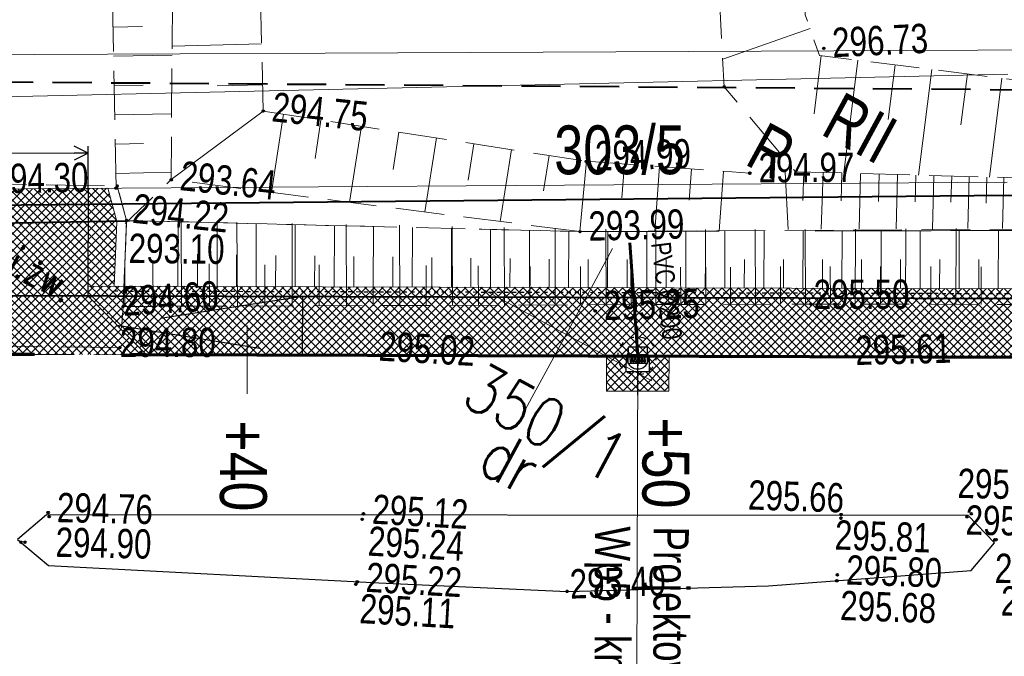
# Model space of a CAD drawing. Header units: metres. Extents: x 7437495 to 7437812, y 5556446 to 5556827.
# Tile 27 of 38: x 7437683 to 7437708, y 5556661 to 5556678. Entities that reach past the tile are written whole.
import ezdxf

# ---------------------------------------------------------------- set-up
doc = ezdxf.new("R2010")
doc.units = ezdxf.units.M
doc.header["$MEASUREMENT"] = 0
for name, pattern in [('0.5_0.5', [1.5, 0.5, -0.5, 0.5]), ('ACAD_ISO03W100', [30, 12, -18]), ('BUBZ01-500', [1.75, 1.25, -0.5]), ('DGN Style 2', [6.14715, 3.68829, -2.45886]), ('DGN Style 3', [8.60601, 6.14715, -2.45886]), ('KTCR02-500', [1.5, 1, -0.5]), ('KTJZ01-500', [2, 1.5, -0.5])]:
    doc.linetypes.add(name, pattern=pattern)
doc.layers.get('0').update_dxf_attribs({"color": 250, "lineweight": 5})
for name, color, linetype, lineweight in [('!!_robocza', 2, 'Continuous', 30), ('BUBZ01', 250, 'Continuous', 5), ('BUBZ01_1', 250, 'Continuous', 5), ('BUIB02_01', 250, 'Continuous', 5), ('BUIB05_01', 250, 'Continuous', 5), ('D_balustrada', 7, '0.5_0.5', 30), ('D_kilometraz', 7, 'Continuous', 13), ('D_krawedz swobodna jezdni', 7, 'DGN Style 2', 30), ('D_kraweznik', 7, 'Continuous', 70), ('D_kraweznik obnizony', 7, 'DGN Style 2', 70), ('D_obrzeze', 7, 'Continuous', 40), ('D_odwodnienie liniowe_wpust', 36, 'Continuous', 25), ('D_opisy', 7, 'Continuous', 13), ('D_pobocze', 7, 'Continuous', 13), ('D_rampa', 7, 'DGN Style 2', 30), ('D_skarpa', 7, 'DGN Style 3', 20), ('D_skarpa-symbol', 7, 'Continuous', 20), ('D_wymiary', 7, 'Continuous', 13), ('D_zakres', 7, 'DGN Style 2', 13), ('DS_chodniki', 4, 'Continuous', 0), ('DS_nawierzchnia bitumiczna odtworzenie', 252, 'Continuous', 0), ('DS_pobocze', 1, 'Continuous', 0), ('DS_zjazdy kostka', 30, 'Continuous', 0), ('DS_zjazdy kruszywo', 2, 'Continuous', 0), ('EGBD03', 250, 'Continuous', 5), ('EGBK02', 250, 'Continuous', 5), ('EGBU01', 250, 'Continuous', 5), ('IS-Kratka', 40, 'Continuous', 30), ('IS-Studzienki', 80, 'Continuous', 30), ('KTJZ01', 250, 'Continuous', 5), ('KTKR01', 250, 'Continuous', 5), ('MPZP', 250, 'Continuous', 5), ('punkt wysokościowy sztuczny', 7, 'Continuous', 5), ('RTPW01', 250, 'Continuous', 5), ('RTPW02', 250, 'Continuous', 5), ('rzedne dla projektanta', 250, 'Continuous', 5), ('SUPT_01', 250, 'Continuous', 5), ('Warstwa 3', 250, 'Continuous', 5), ('Warstwa1Kanalizacja deszczowa', 30, 'Continuous', 60)]:
    doc.layers.add(name, color=color, linetype=linetype, lineweight=lineweight)
doc.styles.add('ROMANS', font='arial.ttf', dxfattribs={"width": 0.8})
doc.styles.get("Standard").update_dxf_attribs({"font": 'txt.shx', "width": 0.75})
doc.styles.add('Style-Arial Narrow', font='ARIALN.TTF')
doc.dimstyles.new('1-500', dxfattribs={"dimscale": 10, "dimtxt": 0.2, "dimasz": 0.07, "dimexe": 0, "dimexo": 0, "dimgap": 0.05, "dimtad": 1, "dimdec": 1, "dimzin": 0, "dimtxsty": 'ROMANS', "dimblk": 'ARCHTICK', "dimcen": 0.1, "dimclrt": 256, "dimadec": 0, "dimazin": 0, "dimtfac": 0.666667, "dimtdec": 1, "dimtofl": 0, "dimtmove": 1, "dimatfit": 2, "dimfxl": 0, "dimtolj": 1, "dimtzin": 0, "dimarcsym": 0})

# ---------------------------------------------------------------- blocks, each defined once
blk = doc.blocks.new('PW02')
at = {"layer": 'punkt wysokościowy sztuczny', "linetype": 'Continuous', "lineweight": 13}
h = blk.add_hatch(color=0, dxfattribs=at)
edge = h.paths.add_edge_path()
edge.add_arc((0, 0), 0.45, 0, 360)
blk = doc.blocks.new('TerminatorOpen')
at = {"color": 0, "linetype": 'ByBlock', "lineweight": -2}
for q in [(-1, 0.5), (-1, 0), (-1, -0.5)]:
    blk.add_line((0, 0), q, dxfattribs=at)
blk = doc.blocks.new('*D63')
at = {"layer": 'D_wymiary', "color": 0, "lineweight": -2, "transparency": 16777216}
for p, q in [((7437678.47, 5556673.394), (7437678.474, 5556674.56)), ((7437684.666, 5556673.376), (7437684.669, 5556674.542)), ((7437678.833, 5556674.379), (7437684.309, 5556674.363))]:
    blk.add_line(p, q, dxfattribs=at)
at = {"layer": 'Defpoints', "color": 0, "transparency": 16777216}
for p in [(7437684.669, 5556674.362), (7437678.47, 5556673.214), (7437684.665, 5556673.196)]:
    blk.add_point(p, dxfattribs=at)
at = {"layer": 'D_wymiary', "color": 0, "lineweight": -2, "transparency": 16777216, "xscale": 0.36, "yscale": 0.36, "zscale": 0.36}
for p, rotation in [((7437678.473, 5556674.38), 179.8372216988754), ((7437684.669, 5556674.362), 359.8372216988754)]:
    blk.add_blockref('TerminatorOpen', p, dxfattribs=dict(at, rotation=rotation))
at = {"layer": 'D_wymiary', "transparency": 16777216, "insert": (7437681.573, 5556675.164), "char_height": 0.72, "attachment_point": 5, "rotation": 359.8372, "style": 'Style-Arial Narrow'}
blk.add_mtext('6,20', dxfattribs=at)

msp = doc.modelspace()

# ---------------------------------------------------------------- hatches: boundary and pattern name
at = {"layer": 'DS_chodniki', "lineweight": 0}
h = msp.add_hatch(dxfattribs=at)
h.set_pattern_fill('CROSSHATCH', color=256, angle=-28.4667, style=0, pattern_type=2)
h.set_pattern_definition([(45, (7437716.36595, 5556669.8522), (-0.106066, 0.106066), []), (315, (7437716.36595, 5556669.8522), (0.106066, 0.106066), [])])
h.paths.add_polyline_path([(7437736.042, 5556670.566), (7437684.658, 5556670.712), (7437686.154, 5556669.208), (7437697.936, 5556669.174), (7437698.436, 5556669.173), (7437699.036, 5556669.171), (7437699.536, 5556669.17), (7437729.274, 5556669.085, 0.109552)])
at = {"layer": 'DS_nawierzchnia bitumiczna odtworzenie', "lineweight": 0}
h = msp.add_hatch(dxfattribs=at)
h.set_pattern_fill('CROSSHATCH', color=256, angle=-28.4667, style=0, pattern_type=2)
h.set_pattern_definition([(45, (7437698.2573, 5556668.60066), (-0.106066, 0.106066), []), (315, (7437698.2573, 5556668.60066), (0.106066, 0.106066), [])])
h.paths.add_polyline_path([(7437698.434, 5556668.773), (7437698.436, 5556669.173), (7437697.936, 5556669.174), (7437697.933, 5556668.274), (7437699.533, 5556668.27), (7437699.536, 5556669.17), (7437699.036, 5556669.171), (7437699.034, 5556668.771)])
at = {"layer": 'DS_pobocze', "lineweight": 0}
h = msp.add_hatch(dxfattribs=at)
h.set_pattern_fill('CROSSHATCH', color=256, angle=-28.4667, style=0, pattern_type=2)
h.set_pattern_definition([(45, (7437684.85171, 5556671.6973), (-0.106066, 0.106066), []), (315, (7437684.85171, 5556671.6973), (0.106066, 0.106066), [])])
h.paths.add_polyline_path([(7437685.398, 5556672.612), (7437685.166, 5556673.464), (7437684.666, 5556673.461), (7437684.659, 5556670.962), (7437685.329, 5556670.96)])
h = msp.add_hatch(dxfattribs=at)
h.set_pattern_fill('CROSSHATCH', color=256, angle=-28.4667, style=0, pattern_type=2)
h.set_pattern_definition([(45, (7437719.0293, 5556670.80519), (-0.106066, 0.106066), []), (315, (7437719.0293, 5556670.80519), (0.106066, 0.106066), [])])
h.paths.add_polyline_path([(7437684.658, 5556670.712), (7437736.042, 5556670.566), (7437736.043, 5556670.816), (7437730.964, 5556670.831), (7437730.464, 5556670.832), (7437729.964, 5556670.833), (7437729.464, 5556670.835), (7437728.964, 5556670.836), (7437728.464, 5556670.838), (7437727.964, 5556670.839), (7437727.464, 5556670.841), (7437726.964, 5556670.842), (7437726.464, 5556670.843), (7437725.964, 5556670.845), (7437725.464, 5556670.846), (7437724.964, 5556670.848), (7437724.464, 5556670.849), (7437723.964, 5556670.851), (7437723.464, 5556670.852), (7437722.964, 5556670.853), (7437722.464, 5556670.855), (7437721.964, 5556670.856), (7437721.464, 5556670.858), (7437720.964, 5556670.859), (7437720.464, 5556670.86), (7437719.964, 5556670.862), (7437719.464, 5556670.863), (7437718.964, 5556670.865), (7437718.464, 5556670.866), (7437717.964, 5556670.868), (7437717.464, 5556670.869), (7437716.964, 5556670.87), (7437716.464, 5556670.872), (7437715.964, 5556670.873), (7437715.464, 5556670.875), (7437714.964, 5556670.876), (7437714.464, 5556670.877), (7437713.964, 5556670.879), (7437713.464, 5556670.88), (7437712.964, 5556670.882), (7437712.464, 5556670.883), (7437711.964, 5556670.885), (7437711.464, 5556670.886), (7437710.964, 5556670.887), (7437710.464, 5556670.889), (7437709.964, 5556670.89), (7437709.464, 5556670.892), (7437708.964, 5556670.893), (7437708.464, 5556670.895), (7437707.964, 5556670.896), (7437707.464, 5556670.897), (7437706.964, 5556670.899), (7437706.464, 5556670.9), (7437705.964, 5556670.902), (7437705.464, 5556670.903), (7437704.964, 5556670.904), (7437704.464, 5556670.906), (7437703.964, 5556670.907), (7437703.464, 5556670.909), (7437702.964, 5556670.91), (7437702.464, 5556670.912), (7437701.964, 5556670.913), (7437701.464, 5556670.914), (7437700.964, 5556670.916), (7437700.464, 5556670.917), (7437699.964, 5556670.919), (7437699.464, 5556670.92), (7437698.964, 5556670.922), (7437698.464, 5556670.923), (7437697.964, 5556670.924), (7437697.464, 5556670.926), (7437696.964, 5556670.927), (7437696.464, 5556670.929), (7437695.964, 5556670.93), (7437695.464, 5556670.931), (7437694.964, 5556670.933), (7437694.464, 5556670.934), (7437693.964, 5556670.936), (7437693.464, 5556670.937), (7437692.964, 5556670.939), (7437692.464, 5556670.94), (7437691.964, 5556670.941), (7437691.464, 5556670.943), (7437690.964, 5556670.944), (7437690.464, 5556670.946), (7437689.964, 5556670.947), (7437689.464, 5556670.949), (7437688.964, 5556670.95), (7437688.464, 5556670.951), (7437687.964, 5556670.953), (7437687.464, 5556670.954), (7437686.964, 5556670.956), (7437685.329, 5556670.96), (7437684.659, 5556670.962)])
at = {"layer": 'DS_zjazdy kostka', "lineweight": 0}
h = msp.add_hatch(dxfattribs=at)
h.set_pattern_fill('CROSSHATCH', color=256, angle=-28.4667, style=0, pattern_type=2)
h.set_pattern_definition([(45, (7437683.52544, 5556669.99214), (-0.106066, 0.106066), []), (315, (7437683.52544, 5556669.99214), (0.106066, 0.106066), [])])
h.paths.add_polyline_path([(7437681.563, 5556669.221), (7437686.154, 5556669.208), (7437684.658, 5556670.712), (7437681.567, 5556670.721)])
at = {"layer": 'DS_zjazdy kruszywo', "lineweight": 0}
h = msp.add_hatch(dxfattribs=at)
h.set_pattern_fill('CROSSHATCH', color=256, angle=-28.4667, style=0, pattern_type=2)
h.set_pattern_definition([(45, (7437683.15597, 5556672.51894), (-0.106066, 0.106066), []), (315, (7437683.15597, 5556672.51894), (0.106066, 0.106066), [])])
h.paths.add_polyline_path([(7437684.666, 5556673.461), (7437681.575, 5556673.439), (7437681.567, 5556670.721), (7437684.658, 5556670.712), (7437684.659, 5556670.962)])

# ---------------------------------------------------------------- linework, layer by layer
at = {"layer": '!!_robocza'}
msp.add_line((7437686.069, 5556672.63), (7437685.398, 5556672.612), dxfattribs=at)
at = {"layer": 'BUBZ01', "color": 7, "linetype": 'BUBZ01-500', "lineweight": 13}
for p, q in [((7437685.055, 5556690.466), (7437685.383, 5556673.472)), ((7437689.149, 5556675.441), (7437688.771, 5556690.482)), ((7437697.25, 5556672.354), (7437686.792, 5556673.686))]:
    msp.add_line(p, q, dxfattribs=at)
at = {"layer": 'BUBZ01', "color": 7, "linetype": 'BUBZ01-500', "lineweight": 13, "flags": 128}
msp.add_lwpolyline([(7437705.119, 5556705.826), (7437703.422, 5556705.85), (7437703.226, 5556695.848), (7437700.844, 5556691.895), (7437700.24, 5556689.208), (7437700.949, 5556676.061), (7437702.774, 5556673.888), (7437721.747, 5556673.361), (7437730.764, 5556673.648), (7437738.096, 5556676.282), (7437729.686, 5556675.017), (7437721.631, 5556674.573), (7437703.388, 5556676.866), (7437703.02, 5556677.907), (7437702.892, 5556690.91), (7437705.303, 5556695.336), (7437705.83, 5556695.847), (7437705.119, 5556705.826)], close=True, dxfattribs=at)
for points in [[(7437686.897, 5556690.529), (7437686.792, 5556673.686), (7437685.613, 5556672.56)], [(7437689.149, 5556675.441), (7437697.424, 5556674.155)], [(7437697.424, 5556674.155), (7437701.606, 5556673.847)], [(7437697.25, 5556672.354), (7437716.401, 5556672.46), (7437719.553, 5556670.467), (7437703.168, 5556670.501), (7437685.558, 5556670.437), (7437685.649, 5556672.64), (7437697.25, 5556672.354)]]:
    msp.add_lwpolyline(points, dxfattribs=at)
at = {"layer": 'BUBZ01', "color": 7, "linetype": 'Continuous', "lineweight": 13, "flags": 128}
for points in [[(7437703.147, 5556677.554), (7437700.91, 5556676.765)], [(7437703.433, 5556676.864), (7437703.249, 5556675.371)], [(7437704.368, 5556676.744), (7437704.008, 5556673.856)], [(7437705.326, 5556676.623), (7437705.15, 5556675.228)], [(7437706.262, 5556676.502), (7437705.922, 5556673.797)], [(7437707.18, 5556676.391), (7437707.007, 5556675.086)], [(7437708.053, 5556676.281), (7437707.737, 5556673.746)], [(7437702.989, 5556673.886), (7437702.965, 5556673.148)], [(7437702.506, 5556673.875), (7437702.587, 5556672.409)], [(7437703.481, 5556673.869), (7437703.433, 5556672.417)], [(7437703.964, 5556673.858), (7437703.94, 5556673.143)], [(7437704.442, 5556673.837), (7437704.404, 5556672.425)], [(7437704.916, 5556673.831), (7437704.897, 5556673.124)], [(7437705.385, 5556673.815), (7437705.348, 5556672.425)], [(7437705.855, 5556673.799), (7437705.836, 5556673.115)], [(7437706.315, 5556673.789), (7437706.279, 5556672.421)], [(7437706.776, 5556673.778), (7437706.753, 5556673.107)], [(7437707.223, 5556673.763), (7437707.183, 5556672.431)], [(7437707.67, 5556673.748), (7437707.652, 5556673.086)], [(7437708.108, 5556673.738), (7437708.073, 5556672.437)], [(7437687.053, 5556670.446), (7437687.044, 5556672.612)], [(7437688.485, 5556670.443), (7437688.475, 5556672.587)], [(7437689.89, 5556670.454), (7437689.884, 5556672.562)], [(7437691.277, 5556670.453), (7437691.27, 5556672.539)], [(7437692.647, 5556670.461), (7437692.634, 5556672.516)], [(7437693.994, 5556670.47), (7437693.985, 5556672.489)], [(7437695.323, 5556670.467), (7437695.313, 5556672.462)], [(7437696.625, 5556670.477), (7437696.618, 5556672.437)], [(7437697.923, 5556670.479), (7437697.915, 5556672.416)], [(7437699.198, 5556670.481), (7437699.195, 5556672.405)], [(7437700.478, 5556670.492), (7437700.47, 5556672.408)], [(7437701.753, 5556670.495), (7437701.745, 5556672.41)], [(7437703.029, 5556670.497), (7437703.021, 5556672.412)], [(7437704.304, 5556670.499), (7437704.31, 5556672.419)], [(7437705.588, 5556670.497), (7437705.599, 5556672.425)], [(7437706.881, 5556670.49), (7437706.887, 5556672.432)], [(7437685.603, 5556670.436), (7437685.601, 5556671.46)], [(7437686.332, 5556670.438), (7437686.324, 5556671.535)], [(7437687.769, 5556670.444), (7437687.764, 5556671.527)], [(7437689.192, 5556670.446), (7437689.187, 5556671.507)], [(7437690.583, 5556670.454), (7437690.582, 5556671.501)], [(7437691.962, 5556670.457), (7437691.965, 5556671.491)], [(7437693.322, 5556670.47), (7437693.316, 5556671.486)], [(7437694.656, 5556670.475), (7437694.654, 5556671.478)], [(7437695.976, 5556670.476), (7437695.978, 5556671.465)], [(7437697.274, 5556670.478), (7437697.271, 5556671.458)], [(7437698.563, 5556670.484), (7437698.559, 5556671.442)], [(7437699.838, 5556670.487), (7437699.834, 5556671.444)], [(7437701.113, 5556670.489), (7437701.109, 5556671.447)], [(7437702.394, 5556670.5), (7437702.39, 5556671.458)], [(7437703.669, 5556670.503), (7437703.665, 5556671.46)], [(7437704.953, 5556670.5), (7437704.949, 5556671.458)], [(7437706.237, 5556670.498), (7437706.238, 5556671.464)], [(7437707.53, 5556670.491), (7437707.531, 5556671.457)]]:
    msp.add_lwpolyline(points, dxfattribs=at)
at = {"layer": 'BUBZ01_1', "color": 7, "linetype": 'Continuous', "lineweight": 13}
for p, q in [((7437686.06, 5556677.604), (7437685.304, 5556677.589)), ((7437686.813, 5556677.105), (7437689.105, 5556677.162)), ((7437686.812, 5556676.87), (7437685.318, 5556676.841)), ((7437686.07, 5556676.106), (7437685.333, 5556676.092)), ((7437687.969, 5556676.085), (7437689.132, 5556676.114)), ((7437689.149, 5556675.441), (7437686.792, 5556673.686)), ((7437686.802, 5556675.372), (7437685.347, 5556675.343)), ((7437689.355, 5556673.36), (7437689.666, 5556675.361)), ((7437690.473, 5556674.224), (7437690.626, 5556675.211)), ((7437691.358, 5556673.105), (7437691.661, 5556675.051)), ((7437692.472, 5556673.942), (7437692.621, 5556674.901)), ((7437693.288, 5556672.859), (7437693.582, 5556674.752)), ((7437686.08, 5556674.609), (7437685.362, 5556674.595)), ((7437694.398, 5556673.669), (7437694.543, 5556674.603)), ((7437695.217, 5556672.613), (7437695.503, 5556674.454)), ((7437696.323, 5556673.397), (7437696.464, 5556674.304)), ((7437697.424, 5556674.155), (7437697.25, 5556672.354)), ((7437698.331, 5556673.222), (7437698.395, 5556674.084)), ((7437699.169, 5556672.365), (7437699.291, 5556674.017)), ((7437700.054, 5556673.163), (7437700.112, 5556673.957)), ((7437700.821, 5556672.374), (7437700.934, 5556673.896)), ((7437686.793, 5556673.874), (7437685.376, 5556673.846))]:
    msp.add_line(p, q, dxfattribs=at)
at = {"layer": 'BUIB02_01', "color": 7, "linetype": 'Continuous', "lineweight": 13, "flags": 128}
msp.add_lwpolyline([(7437685.41, 5556673.521), (7437685.649, 5556672.64), (7437685.558, 5556670.437)], dxfattribs=at)
at = {"layer": 'BUIB02_01', "color": 212, "linetype": 'Continuous', "lineweight": 40, "flags": 128}
msp.add_lwpolyline([(7437677.716, 5556672.985), (7437708.215, 5556673.286), (7437734.523, 5556673.208), (7437796.662, 5556672.605), (7437800.255, 5556672.69)], dxfattribs=at)
at = {"layer": 'BUIB05_01', "color": 7, "linetype": 'Continuous', "lineweight": 40}
msp.add_line((7437685.639, 5556672.623), (7437668.706, 5556672.317), dxfattribs=at)
at = {"layer": 'D_balustrada', "ltscale": 0.1}
msp.add_line((7437685.324, 5556670.835), (7437731.364, 5556670.704), dxfattribs=at)
at = {"layer": 'D_kilometraz', "flags": 128}
for points in [[(7437688.733, 5556668.201), (7437688.738, 5556669.951)], [(7437698.733, 5556668.172), (7437698.738, 5556669.922)]]:
    msp.add_lwpolyline(points, dxfattribs=at)
at = {"layer": 'D_krawedz swobodna jezdni'}
for p, q in [((7437678.469, 5556673.418), (7437684.666, 5556673.461)), ((7437684.666, 5556673.461), (7437684.658, 5556670.712)), ((7437686.154, 5556669.208), (7437684.658, 5556670.712))]:
    msp.add_line(p, q, dxfattribs=at)
at = {"layer": 'D_kraweznik'}
msp.add_line((7437686.154, 5556669.208), (7437729.274, 5556669.085), dxfattribs=at)
at = {"layer": 'D_kraweznik obnizony'}
msp.add_line((7437679.603, 5556669.227), (7437686.154, 5556669.208), dxfattribs=at)
at = {"layer": 'D_obrzeze'}
msp.add_line((7437679.607, 5556670.727), (7437736.042, 5556670.566), dxfattribs=at)
at = {"layer": 'D_odwodnienie liniowe_wpust', "flags": 128}
msp.add_lwpolyline([(7437698.434, 5556668.773), (7437699.034, 5556668.771), (7437699.036, 5556669.171), (7437698.436, 5556669.173), (7437698.434, 5556668.773)], close=True, dxfattribs=at)
at = {"layer": 'D_opisy', "color": 1}
msp.add_line((7437698.736, 5556669.172), (7437698.69, 5556653.272), dxfattribs=at)
at = {"layer": 'D_pobocze'}
for p, q in [((7437684.666, 5556673.461), (7437685.166, 5556673.464)), ((7437684.659, 5556670.962), (7437736.043, 5556670.816))]:
    msp.add_line(p, q, dxfattribs=at)
at = {"layer": 'D_pobocze', "flags": 128}
msp.add_lwpolyline([(7437685.166, 5556673.464), (7437685.398, 5556672.612), (7437685.329, 5556670.96)], dxfattribs=at)
at = {"layer": 'D_rampa'}
for p, q in [((7437690.158, 5556670.697), (7437685.406, 5556669.96)), ((7437690.154, 5556669.197), (7437690.158, 5556670.697)), ((7437685.406, 5556669.96), (7437690.154, 5556669.197))]:
    msp.add_line(p, q, dxfattribs=at)
at = {"layer": 'D_skarpa', "flags": 128}
msp.add_lwpolyline([(7437686.069, 5556672.63), (7437686.245, 5556672.625), (7437686.745, 5556672.613), (7437687.245, 5556672.601), (7437687.745, 5556672.588), (7437688.245, 5556672.576), (7437688.745, 5556672.564), (7437689.245, 5556672.551), (7437689.745, 5556672.539), (7437690.245, 5556672.527), (7437690.745, 5556672.514), (7437691.245, 5556672.502), (7437691.745, 5556672.49), (7437692.245, 5556672.477), (7437692.745, 5556672.465), (7437693.245, 5556672.453), (7437693.745, 5556672.44), (7437694.245, 5556672.428), (7437694.745, 5556672.416), (7437695.245, 5556672.403), (7437695.745, 5556672.391), (7437696.245, 5556672.379), (7437696.745, 5556672.366), (7437697.245, 5556672.354), (7437697.745, 5556672.355), (7437698.245, 5556672.357), (7437698.745, 5556672.358), (7437699.245, 5556672.359), (7437699.745, 5556672.361), (7437700.245, 5556672.362), (7437700.745, 5556672.363), (7437701.245, 5556672.365), (7437701.745, 5556672.366), (7437702.245, 5556672.367), (7437702.745, 5556672.368), (7437703.245, 5556672.37), (7437703.745, 5556672.371), (7437704.245, 5556672.372), (7437704.745, 5556672.374), (7437705.245, 5556672.375), (7437705.745, 5556672.376), (7437706.245, 5556672.378), (7437706.745, 5556672.379), (7437707.245, 5556672.38), (7437707.745, 5556672.382), (7437708.245, 5556672.383), (7437708.745, 5556672.384), (7437709.245, 5556672.382), (7437709.745, 5556672.37), (7437710.245, 5556672.358), (7437710.745, 5556672.347), (7437711.245, 5556672.335), (7437711.745, 5556672.323), (7437712.244, 5556672.311), (7437712.744, 5556672.3), (7437713.244, 5556672.288), (7437713.744, 5556672.276), (7437714.244, 5556672.264), (7437714.744, 5556672.253), (7437715.244, 5556672.241), (7437715.744, 5556672.229), (7437716.244, 5556672.217), (7437716.744, 5556672.206), (7437717.244, 5556672.194), (7437717.744, 5556672.182), (7437718.244, 5556672.17), (7437718.744, 5556672.159), (7437719.244, 5556672.147), (7437719.744, 5556672.135), (7437720.244, 5556672.123), (7437720.744, 5556672.112), (7437721.244, 5556672.11), (7437721.744, 5556672.126), (7437722.244, 5556672.142), (7437722.744, 5556672.158), (7437723.244, 5556672.174), (7437723.744, 5556672.191), (7437724.244, 5556672.207), (7437724.744, 5556672.223), (7437725.244, 5556672.239), (7437725.744, 5556672.255), (7437726.244, 5556672.271), (7437726.744, 5556672.287), (7437727.245, 5556672.304), (7437727.745, 5556672.32), (7437728.245, 5556672.336), (7437728.745, 5556672.352), (7437729.245, 5556672.368), (7437729.745, 5556672.384), (7437730.245, 5556672.4), (7437730.745, 5556672.417), (7437731.245, 5556672.506), (7437731.614, 5556672.575), (7437731.936, 5556672.635), (7437732.254, 5556672.694)], dxfattribs=at)
at = {"layer": 'D_skarpa-symbol', "flags": 128}
for points in [[(7437686.964, 5556670.956), (7437686.969, 5556672.608)], [(7437687.964, 5556670.953), (7437687.969, 5556672.583)], [(7437688.964, 5556670.95), (7437688.969, 5556672.558)], [(7437689.964, 5556670.947), (7437689.969, 5556672.534)], [(7437690.964, 5556670.944), (7437690.969, 5556672.509)], [(7437691.964, 5556670.941), (7437691.969, 5556672.484)], [(7437692.964, 5556670.939), (7437692.969, 5556672.46)], [(7437693.964, 5556670.936), (7437693.968, 5556672.435)], [(7437694.964, 5556670.933), (7437694.968, 5556672.41)], [(7437695.964, 5556670.93), (7437695.968, 5556672.386)], [(7437700.964, 5556670.916), (7437700.968, 5556672.364)], [(7437701.964, 5556670.913), (7437701.968, 5556672.366)], [(7437702.964, 5556670.91), (7437702.968, 5556672.369)], [(7437703.964, 5556670.907), (7437703.968, 5556672.372)], [(7437704.964, 5556670.904), (7437704.968, 5556672.374)], [(7437705.964, 5556670.902), (7437705.968, 5556672.377)], [(7437706.964, 5556670.899), (7437706.968, 5556672.38)], [(7437707.964, 5556670.896), (7437707.968, 5556672.382)], [(7437696.964, 5556670.927), (7437696.968, 5556672.361)], [(7437697.964, 5556670.924), (7437697.968, 5556672.356)], [(7437698.964, 5556670.922), (7437698.968, 5556672.358)], [(7437699.964, 5556670.919), (7437699.968, 5556672.361)], [(7437687.464, 5556670.954), (7437687.467, 5556671.775)], [(7437688.464, 5556670.951), (7437688.467, 5556671.761)], [(7437689.464, 5556670.949), (7437689.467, 5556671.747)], [(7437690.464, 5556670.946), (7437690.466, 5556671.733)], [(7437691.464, 5556670.943), (7437691.466, 5556671.72)], [(7437692.464, 5556670.94), (7437692.466, 5556671.706)], [(7437693.464, 5556670.937), (7437693.466, 5556671.692)], [(7437694.464, 5556670.934), (7437694.466, 5556671.678)], [(7437695.464, 5556670.931), (7437695.466, 5556671.665)], [(7437696.464, 5556670.929), (7437696.466, 5556671.651)], [(7437697.464, 5556670.926), (7437697.466, 5556671.64)], [(7437698.464, 5556670.923), (7437698.466, 5556671.64)], [(7437699.464, 5556670.92), (7437699.466, 5556671.64)], [(7437700.464, 5556670.917), (7437700.466, 5556671.64)], [(7437701.464, 5556670.914), (7437701.466, 5556671.64)], [(7437702.464, 5556670.912), (7437702.466, 5556671.64)], [(7437703.464, 5556670.909), (7437703.466, 5556671.64)], [(7437704.464, 5556670.906), (7437704.466, 5556671.639)], [(7437705.464, 5556670.903), (7437705.466, 5556671.639)], [(7437706.464, 5556670.9), (7437706.466, 5556671.639)], [(7437707.464, 5556670.897), (7437707.466, 5556671.639)]]:
    msp.add_lwpolyline(points, dxfattribs=at)
at = {"layer": 'D_zakres', "flags": 128}
msp.add_lwpolyline([(7437697.936, 5556669.174), (7437697.933, 5556668.274), (7437699.533, 5556668.27), (7437699.536, 5556669.17)], dxfattribs=at)
at = {"layer": 'EGBD03', "color": 96, "linetype": 'Continuous', "lineweight": 13, "flags": 128}
for points in [[(7437677.938, 5556675.706), (7437708.214, 5556676.388)], [(7437677.969, 5556673.414), (7437708.193, 5556673.623)]]:
    msp.add_lwpolyline(points, dxfattribs=at)
at = {"layer": 'IS-Kratka'}
for p, q in [((7437698.488, 5556669.4), (7437698.484, 5556668.985)), ((7437698.988, 5556669.395), (7437698.488, 5556669.4)), ((7437698.984, 5556668.98), (7437698.988, 5556669.395)), ((7437698.986, 5556669.2), (7437698.486, 5556669.205)), ((7437698.985, 5556669.17), (7437698.486, 5556669.175)), ((7437698.543, 5556669.077), (7437698.543, 5556669.142)), ((7437698.558, 5556669.157), (7437698.562, 5556669.157)), ((7437698.577, 5556669.142), (7437698.576, 5556669.012)), ((7437698.613, 5556669.076), (7437698.613, 5556669.141)), ((7437698.628, 5556669.156), (7437698.632, 5556669.156)), ((7437698.647, 5556669.141), (7437698.646, 5556669.011)), ((7437698.683, 5556669.076), (7437698.683, 5556669.141)), ((7437698.698, 5556669.156), (7437698.702, 5556669.156)), ((7437698.717, 5556669.141), (7437698.716, 5556669.011)), ((7437698.753, 5556669.14), (7437698.752, 5556669.01)), ((7437698.772, 5556669.155), (7437698.768, 5556669.155)), ((7437698.787, 5556669.075), (7437698.787, 5556669.14)), ((7437698.823, 5556669.14), (7437698.822, 5556669.01)), ((7437698.842, 5556669.154), (7437698.838, 5556669.154)), ((7437698.857, 5556669.074), (7437698.857, 5556669.139)), ((7437698.893, 5556669.139), (7437698.892, 5556669.009)), ((7437698.912, 5556669.154), (7437698.908, 5556669.154)), ((7437698.927, 5556669.074), (7437698.927, 5556669.139)), ((7437698.484, 5556668.985), (7437698.984, 5556668.98)), ((7437698.543, 5556669.077), (7437698.542, 5556669.012)), ((7437698.561, 5556668.997), (7437698.557, 5556668.997)), ((7437698.613, 5556669.076), (7437698.612, 5556669.011)), ((7437698.631, 5556668.996), (7437698.627, 5556668.996)), ((7437698.683, 5556669.076), (7437698.682, 5556669.011)), ((7437698.701, 5556668.996), (7437698.697, 5556668.996)), ((7437698.734, 5556668.983), (7437698.732, 5556668.838)), ((7437698.767, 5556668.995), (7437698.771, 5556668.995)), ((7437698.787, 5556669.075), (7437698.786, 5556669.01)), ((7437698.837, 5556668.994), (7437698.841, 5556668.994)), ((7437698.857, 5556669.074), (7437698.856, 5556669.009)), ((7437698.907, 5556668.994), (7437698.911, 5556668.994)), ((7437698.927, 5556669.074), (7437698.926, 5556669.009))]:
    msp.add_line(p, q, dxfattribs=at)
for centre, radius, start, end in [((7437698.735, 5556669.118), 0.28, 153.1201, 25.8013), ((7437698.558, 5556669.142), 0.015, 89.5083, 179.5083), ((7437698.562, 5556669.142), 0.015, 359.5083, 89.5083), ((7437698.628, 5556669.141), 0.015, 89.5083, 179.5083), ((7437698.632, 5556669.141), 0.015, 359.5083, 89.5083), ((7437698.698, 5556669.141), 0.015, 89.5083, 179.5083), ((7437698.702, 5556669.141), 0.015, 359.5083, 89.5083), ((7437698.768, 5556669.14), 0.015, 89.4607, 179.4607), ((7437698.772, 5556669.14), 0.015, 359.4607, 89.4607), ((7437698.838, 5556669.139), 0.015, 89.4607, 179.4607), ((7437698.842, 5556669.139), 0.015, 359.4607, 89.4607), ((7437698.908, 5556669.139), 0.015, 89.4607, 179.4607), ((7437698.912, 5556669.139), 0.015, 359.4607, 89.4607), ((7437698.557, 5556669.012), 0.015, 179.5083, 269.5083), ((7437698.561, 5556669.012), 0.015, 269.5083, 359.5083), ((7437698.627, 5556669.011), 0.015, 179.5083, 269.5083), ((7437698.631, 5556669.011), 0.015, 269.5083, 359.5083), ((7437698.697, 5556669.011), 0.015, 179.5083, 269.5083), ((7437698.701, 5556669.011), 0.015, 269.5083, 359.5083), ((7437698.767, 5556669.01), 0.015, 179.4607, 269.4607), ((7437698.771, 5556669.01), 0.015, 269.4607, 359.4607), ((7437698.837, 5556669.009), 0.015, 179.4607, 269.4607), ((7437698.841, 5556669.009), 0.015, 269.4607, 359.4607), ((7437698.907, 5556669.009), 0.015, 179.4607, 269.4607), ((7437698.911, 5556669.009), 0.015, 269.4607, 359.4607)]:
    msp.add_arc(centre, radius, start, end, dxfattribs=at)
at = {"layer": 'IS-Studzienki', "linetype": 'ACAD_ISO03W100', "lineweight": 25, "ltscale": 0.01}
msp.add_circle((7437698.719, 5556669.173), 0.49, dxfattribs=at)
at = {"layer": 'KTJZ01', "color": 7, "linetype": 'KTJZ01-500', "lineweight": 13, "flags": 128}
for points in [[(7437513.723, 5556673.355), (7437526.269, 5556669.703), (7437536.272, 5556667.34), (7437541.191, 5556666.174), (7437555.601, 5556663.946), (7437574.688, 5556662.14), (7437592.829, 5556661.757), (7437607.902, 5556661.297), (7437618.053, 5556661.514), (7437634.62, 5556661.166), (7437643.744, 5556661.042), (7437662.678, 5556660.695), (7437676.713, 5556659.956), (7437680.07, 5556659.854), (7437689.107, 5556659.276), (7437706.866, 5556658.566), (7437718.583, 5556658.503), (7437742.597, 5556658.61), (7437777.726, 5556658.866), (7437800.276, 5556659.834), (7437800.259, 5556670.435), (7437784.777, 5556672.203), (7437780.309, 5556673.712), (7437778.074, 5556675.404), (7437776.698, 5556677.48), (7437776.083, 5556679.857), (7437775.634, 5556681.841), (7437775.283, 5556700.892), (7437764.802, 5556697.486), (7437766.655, 5556696.561), (7437768.321, 5556694.998), (7437769.494, 5556692.86), (7437769.762, 5556690.69), (7437770.016, 5556679.871), (7437770.034, 5556675.709), (7437769.454, 5556673.191), (7437768.438, 5556671.149), (7437767.087, 5556669.959), (7437764.67, 5556669.108), (7437754.892, 5556669.097), (7437752.966, 5556669.447), (7437751.386, 5556669.974), (7437749.715, 5556671.13), (7437748.385, 5556673.103), (7437747.671, 5556675.06), (7437747.375, 5556677.871), (7437741.367, 5556677.784), (7437740.566, 5556674.522), (7437739.928, 5556673.377), (7437739.11, 5556672.445), (7437738.094, 5556671.642), (7437736.73, 5556670.857), (7437735.192, 5556670.212), (7437733.349, 5556669.562), (7437731.308, 5556669.155), (7437730.28, 5556669.172), (7437716.357, 5556669.106), (7437704.086, 5556669.173), (7437692.094, 5556669.191), (7437679.606, 5556669.216), (7437668.639, 5556669.088), (7437659.12, 5556668.63), (7437651.567, 5556668.505), (7437639.106, 5556668.391), (7437630.871, 5556668.454), (7437618.261, 5556668.443), (7437607.706, 5556668.467), (7437605.949, 5556668.499), (7437593.243, 5556668.562), (7437588.537, 5556668.611), (7437579.98, 5556668.962), (7437573.919, 5556669.28), (7437568.122, 5556669.75), (7437557.694, 5556670.763), (7437556.14, 5556672.891), (7437555.289, 5556675.013), (7437555.022, 5556677.774), (7437555.086, 5556679.946), (7437549.768, 5556680.691), (7437548.771, 5556677.469), (7437547.863, 5556676.025), (7437545.277, 5556673.878), (7437543.715, 5556673.473), (7437541.983, 5556673.321), (7437537.697, 5556674.291), (7437528.632, 5556676.578), (7437522.707, 5556678.05)], [(7437679.972, 5556669.45), (7437685.478, 5556669.388), (7437685.558, 5556670.437), (7437685.649, 5556672.64), (7437685.41, 5556673.521), (7437677.504, 5556673.667), (7437677.468, 5556671.923)]]:
    msp.add_lwpolyline(points, dxfattribs=at)
at = {"layer": 'KTKR01', "color": 7, "linetype": 'Continuous', "lineweight": 30, "flags": 128}
msp.add_lwpolyline([(7437683.6, 5556665.106), (7437682.859, 5556664.473), (7437683.646, 5556663.807), (7437692.111, 5556663.369), (7437696.927, 5556663.146), (7437702.087, 5556663.284), (7437707.273, 5556663.68), (7437707.873, 5556664.389), (7437707.194, 5556665.088), (7437683.6, 5556665.106)], close=True, dxfattribs=at)
at = {"layer": 'MPZP', "color": 212, "linetype": 'KTCR02-500', "lineweight": 40, "flags": 128}
msp.add_lwpolyline([(7437800.251, 5556675.096), (7437774.125, 5556675.384), (7437713.181, 5556675.943), (7437614.811, 5556676.701), (7437565.954, 5556679.873), (7437562.943, 5556683.239), (7437563.096, 5556707.876)], dxfattribs=at)
at = {"layer": 'rzedne dla projektanta', "color": 7, "linetype": 'Continuous', "lineweight": 40}
for centre in [(7437703.497, 5556677.046), (7437689.147, 5556675.441), (7437697.423, 5556674.151), (7437686.793, 5556673.681), (7437701.605, 5556673.851), (7437685.381, 5556673.468), (7437697.256, 5556672.353), (7437697.645, 5556670.322), (7437692.094, 5556669.191), (7437704.086, 5556669.173), (7437683.642, 5556665.163), (7437683.666, 5556665.059), (7437691.713, 5556665.132), (7437703.942, 5556665.111), (7437707.166, 5556665.057), (7437707.276, 5556665.134), (7437691.682, 5556664.99), (7437703.939, 5556665.021), (7437682.946, 5556664.403), (7437683.049, 5556664.404), (7437707.88, 5556664.465), (7437707.916, 5556664.469), (7437703.846, 5556663.57), (7437691.519, 5556663.326), (7437691.553, 5556663.388), (7437703.832, 5556663.418)]:
    msp.add_circle(centre, 0.0225, dxfattribs=at)
at = {"layer": 'SUPT_01', "color": 30, "linetype": 'Continuous', "lineweight": 13, "flags": 128}
msp.add_lwpolyline([(7437672.13, 5556676.84), (7437705.616, 5556676.989), (7437718.424, 5556677.051), (7437727.021, 5556677.088), (7437727.021, 5556677.088), (7437763.97, 5556677.007), (7437763.97, 5556677.007), (7437790.912, 5556677.289), (7437790.912, 5556677.289), (7437800.248, 5556676.962)], dxfattribs=at)
at = {"layer": 'Warstwa 3', "color": 7, "linetype": 'Continuous', "lineweight": 0}
for p, q in [((7437698.091, 5556671.923), (7437696.9, 5556669.725)), ((7437694.702, 5556670.917), (7437699.098, 5556668.533)), ((7437694.702, 5556670.917), (7437699.098, 5556668.533)), ((7437696.9, 5556669.725), (7437695.708, 5556667.527))]:
    msp.add_line(p, q, dxfattribs=at)
at = {"layer": 'Warstwa1Kanalizacja deszczowa'}
msp.add_line((7437698.736, 5556669.172), (7437698.535, 5556672.065), dxfattribs=at)

# ---------------------------------------------------------------- block references
at = {"layer": 'RTPW02', "color": 7, "linetype": 'Continuous', "lineweight": 13}
for p, xscale, yscale, zscale, rotation in [((7437700.949, 5556676.061), 0.1, 0.1, 0.1, 331.5332548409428), ((7437685.41, 5556673.521), 0.1, 0.1, 0.1, 0.9842548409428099), ((7437685.649, 5556672.64), 0.1, 0.1, 0.1, 331.5332548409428), ((7437685.558, 5556670.437), 0.09999999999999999, 0.09999999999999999, 0.09999999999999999, 3.491254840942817), ((7437703.168, 5556670.501), 0.1, 0.1, 0.1, 331.5332548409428), ((7437685.478, 5556669.388), 0.1, 0.1, 0.1, 359.9202548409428), ((7437696.927, 5556663.146), 0.1, 0.1, 0.1, 331.5332548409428)]:
    msp.add_blockref('PW02', p, dxfattribs=dict(at, xscale=xscale, yscale=yscale, zscale=zscale, rotation=rotation))

# ---------------------------------------------------------------- texts
at = {"layer": 'D_kilometraz', "char_height": 1.2, "attachment_point": 4, "rotation": 269.8372, "line_spacing_factor": 1.6, "style": 'Style-Arial Narrow'}
for s, insert in [('+40', (7437688.636, 5556667.525)), ('+50', (7437699.451, 5556667.6))]:
    msp.add_mtext(s, dxfattribs=dict(at, insert=insert))
at = {"layer": 'D_opisy', "color": 1, "char_height": 0.9, "attachment_point": 1}
for s, insert, rotation in [('\\pt11;{\\fArial|b0|i0|c0|p39;\\H0.5556x;\\C3;P\\fArial|b0|i0|c238|p39;VC %%c200}', (7437699.575, 5556672.114), 276.9071), ('\\pt11;{\\fArial|b0|i0|c0|p39;Projektowany wpust\\P\\fArial|b0|i0|c238|p39;Wp5 - \\fArial|b0|i0|c0|p39;km 0+150}', (7437700.044, 5556664.806), 269.8372)]:
    msp.add_mtext(s, dxfattribs=dict(at, insert=insert, rotation=rotation))
at = {"layer": 'EGBD03', "color": 96, "linetype": 'Continuous', "lineweight": 30, "width": 0.8}
msp.add_text('350/1', height=1.25, rotation=331.5333, dxfattribs=at).set_placement((7437694.172, 5556667.96))
at = {"layer": 'EGBD03', "color": 96, "linetype": 'Continuous', "lineweight": 30, "insert": (7437696.597, 5556673.803), "char_height": 1.25, "attachment_point": 7, "rotation": 0.0544, "line_spacing_factor": 0.6}
msp.add_mtext('\\FWORKING_1250;\\H1x;\\W0.8;303/5', dxfattribs=at)
at = {"layer": 'EGBK02', "color": 96, "linetype": 'Continuous', "lineweight": 30, "insert": (7437703.979, 5556675.962), "char_height": 1.25, "attachment_point": 1, "rotation": 331.5333, "line_spacing_factor": 0.6}
msp.add_mtext('\\FWORKING_1250;\\H1x;\\W0.8;RII', dxfattribs=at)
at = {"layer": 'EGBU01', "color": 96, "linetype": 'Continuous', "lineweight": 30, "width": 0.8}
msp.add_text('dr', height=1.25, rotation=331.5333, dxfattribs=at).set_placement((7437694.571, 5556666.25))
at = {"layer": 'EGBU01', "color": 96, "linetype": 'Continuous', "lineweight": 30, "insert": (7437701.439, 5556674.094), "char_height": 1.25, "attachment_point": 7, "rotation": 331.5333, "line_spacing_factor": 0.6}
msp.add_mtext('\\FWORKING_1250;\\H1x;\\W0.8;R', dxfattribs=at)
at = {"layer": 'KTJZ01', "color": 7, "linetype": 'Continuous', "lineweight": 13, "width": 0.8}
msp.add_text('j.żw.', height=0.75, rotation=331.5333, dxfattribs=at).set_placement((7437682.502, 5556671.357))
at = {"layer": 'RTPW01', "color": 7, "linetype": 'Continuous', "lineweight": 13, "char_height": 0.75, "attachment_point": 7, "line_spacing_factor": 0.6}
for s, insert, rotation in [('\\FWORKING_1250;\\H1x;\\W0.8;294.30', (7437682.225, 5556673.321), 0.9843), ('\\FWORKING_1250;\\H1x;\\W0.8;293.10', (7437685.699, 5556671.543), 359.3573), ('\\FWORKING_1250;\\H1x;\\W0.8;295.50', (7437703.239, 5556670.361), 0.1773), ('\\FWORKING_1250;\\H1x;\\W0.8;294.60', (7437685.573, 5556670.188), 3.4913), ('\\FWORKING_1250;\\H1x;\\W0.8;294.80', (7437685.478, 5556669.138), 359.9203), ('\\FWORKING_1250;\\H1x;\\W0.8;295.40', (7437697.01, 5556662.948), 2.0483)]:
    msp.add_mtext(s, dxfattribs=dict(at, insert=insert, rotation=rotation))
at = {"layer": 'rzedne dla projektanta', "color": 7, "linetype": 'Continuous', "lineweight": 0, "char_height": 0.75, "attachment_point": 7, "line_spacing_factor": 0.6}
for s, insert, rotation in [('\\FWORKING_1250;\\H1x;\\W0.8; 296.73', (7437703.509, 5556676.796), 2.6997), ('\\FWORKING_1250;\\H1x;\\W0.8; 294.75', (7437689.121, 5556675.193), 354.0242), ('\\FWORKING_1250;\\H1x;\\W0.8; 294.99', (7437697.429, 5556673.901), 1.4132), ('\\FWORKING_1250;\\H1x;\\W0.8; 293.64', (7437686.767, 5556673.432), 354.0242), ('\\FWORKING_1250;\\H1x;\\W0.8; 294.97', (7437701.607, 5556673.601), 0.3147), ('\\FWORKING_1250;\\H1x;\\W0.8; 294.22', (7437685.555, 5556672.596), 354.0242), ('\\FWORKING_1250;\\H1x;\\W0.8; 293.99', (7437697.262, 5556672.103), 1.4132), ('\\FWORKING_1250;\\H1x;\\W0.8; 295.25', (7437697.651, 5556670.072), 1.4132), ('\\FWORKING_1250;\\H1x;\\W0.8; 295.02', (7437691.871, 5556669.055), 356.7645), ('\\FWORKING_1250;\\H1x;\\W0.8; 295.61', (7437704.092, 5556668.923), 1.4132), ('\\FWORKING_1250;\\H1x;\\W0.8; 295.85', (7437706.693, 5556665.533), 358.805), ('\\FWORKING_1250;\\H1x;\\W0.8; 295.66', (7437701.328, 5556665.24), 358.1183), ('\\FWORKING_1250;\\H1x;\\W0.8; 294.76', (7437683.637, 5556664.913), 358.7951), ('\\FWORKING_1250;\\H1x;\\W0.8; 295.12', (7437691.699, 5556664.882), 356.7645), ('\\FWORKING_1250;\\H1x;\\W0.8; 295.98', (7437706.899, 5556664.595), 358.805), ('\\FWORKING_1250;\\H1x;\\W0.8; 295.24', (7437691.589, 5556664.065), 356.7645), ('\\FWORKING_1250;\\H1x;\\W0.8; 295.81', (7437703.548, 5556664.216), 358.1183), ('\\FWORKING_1250;\\H1x;\\W0.8; 294.90', (7437683.601, 5556664.026), 358.7951), ('\\FWORKING_1250;\\H1x;\\W0.8; 295.80', (7437703.838, 5556663.32), 358.1183), ('\\FWORKING_1250;\\H1x;\\W0.8; 295.98', (7437707.647, 5556663.36), 358.695), ('\\FWORKING_1250;\\H1x;\\W0.8; 295.22', (7437691.538, 5556663.138), 356.7645), ('\\FWORKING_1250;\\H1x;\\W0.8; 295.11', (7437691.374, 5556662.337), 356.7645), ('\\FWORKING_1250;\\H1x;\\W0.8; 295.68', (7437703.686, 5556662.41), 358.1183), ('\\FWORKING_1250;\\H1x;\\W0.8; 295.91', (7437707.802, 5556662.524), 358.695)]:
    msp.add_mtext(s, dxfattribs=dict(at, insert=insert, rotation=rotation))

# ---------------------------------------------------------------- dimensions: what is measured, and where the dimension line sits
at = {"layer": 'D_wymiary'}
dim = msp.add_linear_dim(base=(7437684.669, 5556674.362), p1=(7437678.47, 5556673.214), p2=(7437684.665, 5556673.196), angle=359.8372, dimstyle='1-500', override={"dimscale": 1, "dimtxt": 0.72, "dimasz": 0.36, "dimexe": 0.18, "dimexo": 0.18, "dimgap": 0.36, "dimdec": 2, "dimzin": 3, "dimtxsty": 'Style-Arial Narrow', "dimblk": 'TerminatorOpen', "dimcen": 0.36, "dimtdec": 2, "dimtofl": 1, "dimtmove": 0, "dimatfit": 1, "dimfrac": 2, "dimtolj": 0, "dimtzin": 3}, dxfattribs=at)
dim.commit()
dim.dimension.update_dxf_attribs({"geometry": '*D63', "text_midpoint": (7437681.573, 5556675.164)})

doc.saveas('drawing.dxf')
